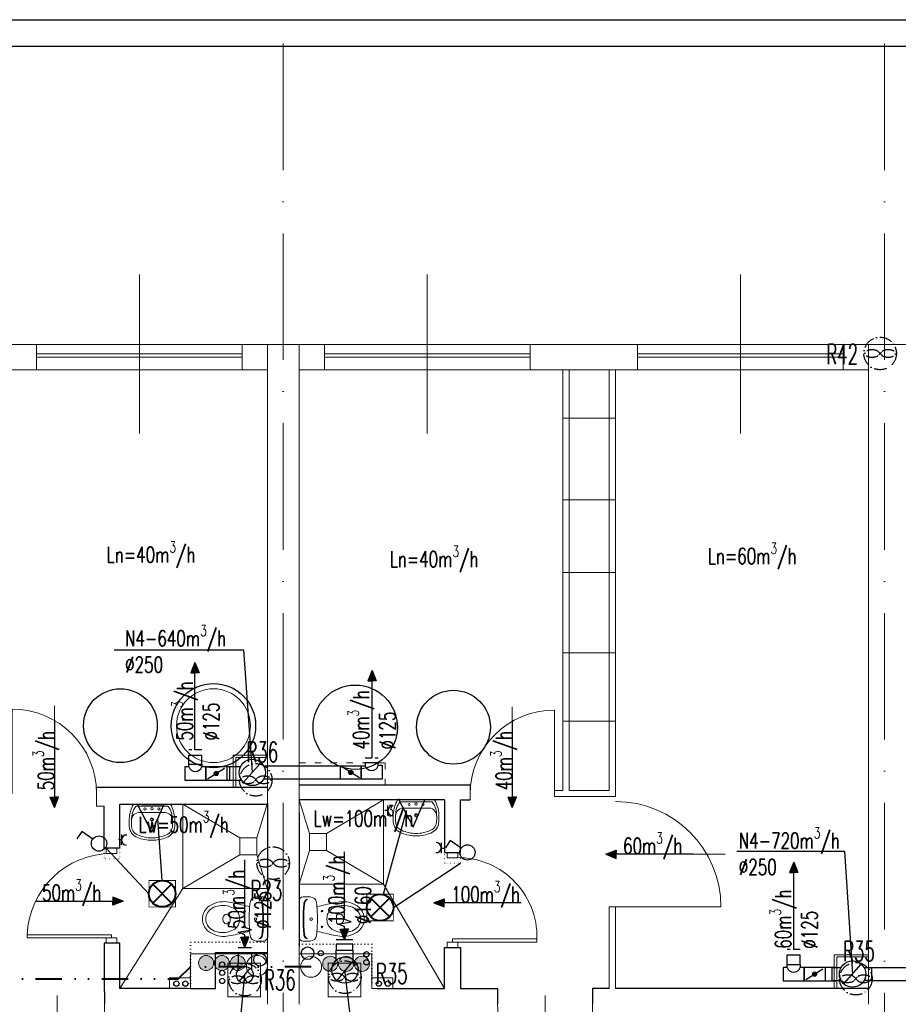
# Model space of a CAD drawing. Header units: millimetres. Extents: x -6513 to 30474, y -6915 to 65597.
# Tile 249 of 256: x 6145 to 6978, y 26250 to 27184. Entities that reach past the tile are written whole.
import ezdxf

# ---------------------------------------------------------------- set-up
doc = ezdxf.new("R2010")
doc.units = ezdxf.units.MM
for name, pattern in [('ACAD_ISO03W100', [30, 12, -18]), ('ACAD_ISO10W100', [18, 12, -3, 0, -3]), ('DASHED', [19.05, 12.7, -6.35]), ('DIVIDE', [1.25, 0.5, -0.25, 0, -0.25, 0, -0.25]), ('DOT', [6.35, 0, -6.35])]:
    doc.linetypes.add(name, pattern=pattern)
doc.layers.get('0').update_dxf_attribs({"color": 8})
for name, color, linetype, lineweight in [('A_cienka', 8, 'Continuous', 5), ('A_linia przekroj', 8, 'Continuous', 25), ('A_osie', 8, 'ACAD_ISO10W100', 5), ('A_przerywana', 8, 'ACAD_ISO03W100', 5), ('A_widok', 8, 'Continuous', 13), ('CH-KS-WEWN-ISTN-PION-NR', 8, 'Continuous', 20), ('CH-KS-WEWN-PION', 8, 'Continuous', 20), ('CH-KS-WEWN-PION-NR', 8, 'Continuous', 25), ('CH-KS-WEWN-PRZEWÓD-NAD-POSADZKĄ-WENTYLACJA', 8, 'DIVIDE', 40), ('CH-W-WEWN-INOX-PION', 8, 'Continuous', 20), ('CH-W-WEWN-INOX-PION-NR', 8, 'Continuous', 25), ('cieńkie', 8, 'Continuous', 9), ('DB-WM-nawiew-opis', 8, 'Continuous', 25), ('DB-WM-nawiew-opis-odnośnik', 8, 'Continuous', 30), ('DB-WM-wywiew-opis', 8, 'Continuous', 25), ('DB-WM-wywiew-opis-odnośnik', 8, 'Continuous', 30), ('DB_WM_nawiew', 8, 'Continuous', 30), ('DB_WM_wywiew', 8, 'Continuous', 30), ('DB_WM_ścianka nowa', 8, 'Continuous', 25), ('E_gniazda wtykowe', 1, 'Continuous', 30), ('E_oświetlenie', 1, 'Continuous', 30), ('E_technologia', 1, 'ACAD_ISO10W100', 30), ('noew ściany archwig', 8, 'Continuous', 9), ('R-TABELKA', 8, 'Continuous', 25), ('snitarne archwig nowe', 8, 'Continuous', 9), ('Stolarka ARCHWIG', 8, 'Continuous', 5), ('widokowe ARCHWIG', 8, 'Continuous', 5), ('wyburzenia', 8, 'DOT', 20), ('Ściany ARCHWIG', 8, 'Continuous', 30)]:
    doc.layers.add(name, color=color, linetype=linetype, lineweight=lineweight)
doc.layers.add('DB_inst_pomocn', color=8, linetype='Continuous')
doc.layers.add('DB_WM_nawiew-opis', color=8, linetype='Continuous')
doc.styles.add('SIMPLEXD', font='SIMPLEX.SHX', dxfattribs={"width": 0.6})
doc.styles.get("Standard").update_dxf_attribs({"font": 'txt.shx', "width": 0.9})

# ---------------------------------------------------------------- blocks, each defined once
blk = doc.blocks.new('drzwi schem')
at = {"color": 252, "ltscale": 10}
blk.add_line((0.5, -0.0928), (0.5, 1.0398), dxfattribs=at)
at = {"color": 252}
blk.add_line((0, 0), (0, 1), dxfattribs=at)
blk.add_arc((0, 0), 1, 0, 90, dxfattribs=at)
blk = doc.blocks.new('klop oli 2')
at = {"layer": 'snitarne archwig nowe', "color": 252}
for p, q in [((3.76, 20.94), (10.5, 20.94)), ((0, 17.18), (0, 0)), ((0, -17.18), (0, 0)), ((3.76, 0), (3.76, 1.04)), ((3.76, 0), (3.76, -1.04)), ((38.87, 4.52), (36.98, 4.52)), ((38.87, -4.52), (36.98, -4.52)), ((3.76, -20.94), (10.5, -20.94))]:
    blk.add_line(p, q, dxfattribs=at)
for centre, radius in [((11.48, 0), 1.27), ((11.48, 0), 1.27), ((21.65, 7.53), 0.706), ((21.65, -7.53), 0.706)]:
    blk.add_circle(centre, radius, dxfattribs=at)
for centre, radius, start, end in [((3.76, 17.18), 3.76, 90, 180), ((8.35, 15.01), 3.76, 90, 173.72811), ((9.02, 15.07), 3.76, 100.24284, 173.78586), ((10.5, 14.92), 6.02, 6.79305, 90), ((144.94, 0), 141.18, 173.72811, 180), ((144.94, 0), 140.52, 173.66945, 180), ((-114.73, 0), 132.14, 0, 6.79305), ((79.96, -215.17), 235.29, 101.57439, 105.54399), ((37.27, 0.66), 10.88, 117.40268, 173.75809), ((43.09, -10.57), 23.53, 101.61952, 117.40268), ((44.77, -39.84), 56.47, 94.3794, 102.29067), ((42.45, -7.44), 20.33, 60.88385, 101.61952), ((41.45, -7.98), 24.47, 51.28687, 92.30283), ((46.59, 0), 11.82, 0, 60.88385), ((46.59, 0), 15.06, 0, 47.56377), ((144.94, 0), 141.18, 180, 186.27189), ((144.94, 0), 140.52, 180, 186.33055), ((-114.73, 0), 132.14, 353.20695, 0), ((43.29, 0), 16.94, 173.75809, 180), ((43.29, 0), 16.94, 180, 186.24191), ((63.62, 0), 28.24, 173.35084, 180), ((63.62, 0), 28.24, 180, 186.64916), ((36.98, 3.11), 1.41, 90, 173.35084), ((38.87, 1.69), 2.82, 36.8699, 90), ((36.61, 0), 5.65, 0, 36.8699), ((36.61, 0), 5.65, 323.1301, 0), ((46.59, 0), 11.82, 299.11615, 0), ((46.59, 0), 15.06, 312.43623, 0), ((37.27, -0.66), 10.88, 186.24191, 242.59732), ((36.98, -3.11), 1.41, 186.64916, 270), ((38.87, -1.69), 2.82, 270, 323.1301), ((3.76, -17.18), 3.76, 180, 270), ((8.35, -15.01), 3.76, 186.27189, 270), ((9.02, -15.07), 3.76, 186.21414, 259.75716), ((10.5, -14.92), 6.02, 270, 353.20695), ((79.96, 215.17), 235.29, 254.45601, 258.42561), ((43.09, 10.57), 23.53, 242.59732, 258.38048), ((44.77, 39.84), 56.47, 257.70933, 265.6206), ((42.45, 7.44), 20.33, 258.38048, 299.11615), ((41.45, 7.98), 24.47, 267.69717, 308.71313)]:
    blk.add_arc(centre, radius, start, end, dxfattribs=at)
blk = doc.blocks.new('umywalka oli2')
at = {"layer": 'snitarne archwig nowe', "color": 252}
for p, q in [((20.94, 21.61), (13.75, 21.61)), ((0, 17.55), (0, 0)), ((1.97, 15.36), (1.97, 0)), ((7.88, 0.01), (7.88, 10.82)), ((0, 0), (0, -17.55)), ((1.97, 0), (1.97, -15.36)), ((7.88, -10.8), (7.88, 0.01)), ((13.75, -21.61), (20.94, -21.61))]:
    blk.add_line(p, q, dxfattribs=at)
for centre, radius in [((4.1, 0.01), 1.11), ((4.5, 6.61), 0.994), ((14.5, 0.01), 1.48), ((14.5, 0.01), 0.946), ((4.5, -6.61), 0.994)]:
    blk.add_circle(centre, radius, dxfattribs=at)
for centre, radius, start, end in [((15.57, -9.87), 31.53, 93.3155, 119.59315), ((14.19, -1.15), 20.54, 88.58475, 126.50084), ((15.27, 11.96), 7.48, 91.70233, 188.82916), ((17.34, -1.9), 21.45, 82.90633, 97.09367), ((20.43, 10.2), 9.2, 23.19859, 92.74682), ((20.18, 9.48), 12.16, 20.9395, 86.42872), ((-1.18, -0.01), 33.1, 360, 24.69875), ((-3.23, -0.01), 37.42, 360, 21.68962), ((-1.18, 0.01), 33.1, 335.30125, 0), ((-3.23, 0.01), 37.42, 338.31038, 0), ((15.57, 9.87), 31.53, 240.40685, 266.6845), ((14.19, 1.15), 20.54, 233.49916, 271.41525), ((15.27, -11.95), 7.48, 171.17084, 268.29767), ((20.43, -10.2), 9.2, 267.25318, 336.80141), ((20.18, -9.48), 12.16, 273.57128, 339.0605), ((17.34, 1.9), 21.45, 262.90633, 277.09367)]:
    blk.add_arc(centre, radius, start, end, dxfattribs=at)
blk = doc.blocks.new('A$C2355049C')
at = {"layer": 'DB-WM-nawiew-opis-odnośnik'}
h = blk.add_hatch(color=256, dxfattribs=at)
h.paths.add_polyline_path([(0, -9.82), (3.94, -9.82), (0, 0)])
h.paths.add_polyline_path([(0, 0), (-3.94, -9.82), (0, -9.82)])
at = {"layer": 'DB-WM-nawiew-opis-odnośnik', "flags": 128}
for points in [[(0, 0), (-3.94, -9.82), (0, -9.82)], [(0, -82.94), (0, 0)], [(0, 0), (3.94, -9.82), (0, -9.82)]]:
    blk.add_lwpolyline(points, dxfattribs=at)
blk = doc.blocks.new('A$C620C4C60')
at = {"layer": 'DB-WM-wywiew-opis-odnośnik'}
h = blk.add_hatch(color=256, dxfattribs=at)
h.paths.add_polyline_path([(0, 0), (9.82, 3.94), (9.82, 0)])
h.paths.add_polyline_path([(9.82, 0), (9.82, -3.94), (0, 0)])
at = {"layer": 'DB-WM-wywiew-opis-odnośnik', "flags": 128}
for points in [[(0, 0), (9.82, 3.94), (9.82, 0)], [(0, 0), (12.06, 0)], [(0, 0), (9.82, -3.94), (9.82, 0)], [(12.06, 0), (14.37, -6.46), (16.61, 6.4), (18.93, 0)], [(18.93, 0), (82.94, 0)]]:
    blk.add_lwpolyline(points, dxfattribs=at)
blk = doc.blocks.new('gw1')
at = {"layer": 'E_gniazda wtykowe'}
for p, q in [((99083.8, 55839.3), (99080.1, 55839.3)), ((99083.8, 55833.1), (99083.8, 55845.4))]:
    blk.add_line(p, q, dxfattribs=at)
blk.add_arc((99089.8, 55839), 6.04, 87.7958, 267.7958, dxfattribs=at)
blk = doc.blocks.new('raster')
at = {"layer": 'E_oświetlenie', "lineweight": 40}
for p, q in [((-21.2, 21.2), (21.2, -21.2)), ((21.2, 21.2), (-21.2, -21.2))]:
    blk.add_line(p, q, dxfattribs=at)
at = {"layer": 'E_oświetlenie', "const_width": 2}
blk.add_lwpolyline([(-30, -30), (30, -30), (30, 30), (-30, 30)], close=True, dxfattribs=at)
at = {"layer": 'E_oświetlenie', "lineweight": 40}
blk.add_circle((0, 0), 30, dxfattribs=at)

msp = doc.modelspace()

# ---------------------------------------------------------------- hatches: boundary and pattern name
at = {"layer": 'CH-W-WEWN-INOX-PION'}
h = msp.add_hatch(color=256, dxfattribs=at)
h.paths.add_polyline_path([(6321.245, 26296.411, -0.4180634), (6328.516, 26289.235, -0.4180634), (6321.245, 26282.06)])
h.paths.add_polyline_path([(6321.245, 26282.06, -0.4103742), (6314.163, 26289.235, -0.4103742), (6321.245, 26296.411)])
h = msp.add_hatch(color=256, dxfattribs=at)
h.paths.add_polyline_path([(6336.245, 26296.411, -0.4180634), (6343.516, 26289.235, -0.4180634), (6336.245, 26282.06)])
h.paths.add_polyline_path([(6336.245, 26282.06, -0.4103742), (6329.163, 26289.235, -0.4103742), (6336.245, 26296.411)])
h = msp.add_hatch(color=256, dxfattribs=at)
h.paths.add_polyline_path([(6351.245, 26296.411, -0.4180634), (6358.516, 26289.235, -0.4180634), (6351.245, 26282.06)])
h.paths.add_polyline_path([(6351.245, 26282.06, -0.4103742), (6344.163, 26289.235, -0.4103742), (6351.245, 26296.411)])
h = msp.add_hatch(color=256, dxfattribs=at)
h.paths.add_polyline_path([(6439.176, 26295.62, 0.4180634), (6431.905, 26288.444, 0.4180634), (6439.176, 26281.269)])
h.paths.add_polyline_path([(6439.176, 26281.269, 0.4103742), (6446.258, 26288.444, 0.4103742), (6439.176, 26295.62)])
h = msp.add_hatch(color=256, dxfattribs=at)
h.paths.add_polyline_path([(6454.176, 26295.62, 0.4180634), (6446.905, 26288.444, 0.4180634), (6454.176, 26281.269)])
h.paths.add_polyline_path([(6454.176, 26281.269, 0.4103742), (6461.258, 26288.444, 0.4103742), (6454.176, 26295.62)])
h = msp.add_hatch(color=256, dxfattribs=at)
h.paths.add_polyline_path([(6469.176, 26295.62, 0.4180634), (6461.905, 26288.444, 0.4180634), (6469.176, 26281.269)])
h.paths.add_polyline_path([(6469.176, 26281.269, 0.4103742), (6476.258, 26288.444, 0.4103742), (6469.176, 26295.62)])
at = {"layer": 'DB_WM_nawiew'}
h = msp.add_hatch(color=256, dxfattribs=at)
edge = h.paths.add_edge_path()
edge.add_arc((6330.948, 26469.033), 2, 0, 360)
h = msp.add_hatch(color=256, dxfattribs=at)
edge = h.paths.add_edge_path()
edge.add_arc((6330.948, 26469.033), 2, 0, 360)
h = msp.add_hatch(color=256, dxfattribs=at)
edge = h.paths.add_edge_path()
edge.add_arc((6458.54, 26470.056), 2, 0, 360)
h = msp.add_hatch(color=256, dxfattribs=at)
edge = h.paths.add_edge_path()
edge.add_arc((6458.54, 26470.056), 2, 0, 360)
h = msp.add_hatch(color=256, dxfattribs=at)
edge = h.paths.add_edge_path()
edge.add_arc((6898.402, 26278.686), 2, 0, 360)

# ---------------------------------------------------------------- linework, layer by layer
at = {"layer": 'A_cienka', "ltscale": 10}
for p, q in [((6258.054, 26791.663), (6258.054, 26942.46)), ((6531.054, 26791.663), (6531.054, 26942.46)), ((6828.054, 26791.663), (6828.054, 26942.46))]:
    msp.add_line(p, q, dxfattribs=at)
at = {"layer": 'A_cienka'}
for p, q in [((5269.554, 26876.062), (7544.554, 26876.062)), ((6160.554, 26867.062), (6355.554, 26867.062)), ((6628.554, 26867.062), (6433.554, 26867.062)), ((6730.554, 26867.062), (6925.554, 26867.062)), ((6160.554, 26864.062), (6355.554, 26864.062)), ((6628.554, 26864.062), (6433.554, 26864.062)), ((6730.554, 26864.062), (6925.554, 26864.062)), ((5839.554, 26852.062), (6379.554, 26852.062)), ((6409.554, 26852.062), (6949.554, 26852.062)), ((6709.554, 26806.183), (6659.554, 26806.183)), ((6709.554, 26728.693), (6659.554, 26728.693)), ((6709.554, 26659.657), (6659.554, 26659.657)), ((6709.554, 26583.576), (6659.554, 26583.576)), ((6709.554, 26518.766), (6659.554, 26518.766))]:
    msp.add_line(p, q, dxfattribs=at)
at = {"layer": 'A_linia przekroj'}
for p, q in [((6225.106, 26262.062), (6225.106, 26250.062)), ((6703.554, 26265.062), (6687.768, 26265.062)), ((6687.768, 26265.062), (6687.768, 26250.062)), ((6949.554, 26265.062), (6709.554, 26265.062)), ((6597.768, 26256.062), (6597.768, 26250.062))]:
    msp.add_line(p, q, dxfattribs=at)
at = {"layer": 'A_osie', "ltscale": 10}
for p, q in [((6394.554, 25420.619), (6394.554, 27172.678)), ((6394.554, 25420.619), (6394.554, 27172.678)), ((6394.554, 25420.619), (6394.554, 27172.678)), ((6964.554, 25420.619), (6964.554, 27172.678)), ((6964.554, 25420.619), (6964.554, 27172.678)), ((6964.554, 25420.619), (6964.554, 27172.678))]:
    msp.add_line(p, q, dxfattribs=at)
at = {"layer": 'A_przerywana', "linetype": 'ByBlock'}
for p, q in [((6379.554, 26486.349), (6347.054, 26486.349)), ((6347.054, 26486.349), (6347.054, 26456.062)), ((6379.554, 26486.349), (6347.054, 26486.349)), ((6347.054, 26486.349), (6347.054, 26456.062)), ((6379.554, 26484.26), (6349.554, 26484.26)), ((6349.554, 26484.26), (6349.554, 26456.062)), ((6379.554, 26484.26), (6349.554, 26484.26)), ((6349.554, 26484.26), (6349.554, 26456.062)), ((6949.554, 26297.062), (6917.054, 26297.062)), ((6917.054, 26297.062), (6917.054, 26265.062)), ((6949.554, 26295.062), (6919.554, 26295.062)), ((6919.554, 26295.062), (6919.554, 26265.062))]:
    msp.add_line(p, q, dxfattribs=at)
at = {"layer": 'A_przerywana', "ltscale": 0.5}
for p, q in [((6409.554, 26479.056), (6491.195, 26479.056)), ((6491.195, 26479.056), (6491.195, 26458.062))]:
    msp.add_line(p, q, dxfattribs=at)
at = {"layer": 'A_widok', "ltscale": 5}
for p, q in [((6379.554, 26250.062), (6379.554, 26876.062)), ((6409.554, 26250.062), (6409.554, 26876.062)), ((6949.554, 26876.062), (6979.554, 26876.062)), ((6659.554, 26852.062), (6659.554, 26453.062)), ((6665.554, 26852.062), (6665.554, 26453.062)), ((6703.554, 26852.062), (6703.554, 26453.062)), ((6709.554, 26852.062), (6709.554, 26447.062)), ((6949.554, 26250.062), (6949.554, 26852.062)), ((6217.46, 26438.062), (6217.46, 26456.062)), ((6571.647, 26444.062), (6571.647, 26458.062)), ((6659.554, 26453.062), (6651.647, 26453.062)), ((6651.647, 26447.062), (6651.647, 26453.062)), ((6709.554, 26447.062), (6651.647, 26447.062)), ((6703.554, 26453.062), (6665.554, 26453.062)), ((6217.46, 26438.062), (6224.554, 26438.062)), ((6703.554, 26265.062), (6703.554, 26342.478)), ((6703.554, 26342.478), (6709.554, 26342.478)), ((6709.554, 26265.062), (6709.554, 26342.478))]:
    msp.add_line(p, q, dxfattribs=at)
for points in [[(6058.554, 26876.062), (6160.554, 26876.062), (6160.554, 26852.062), (6058.554, 26852.062)], [(6379.554, 26852.062), (6355.554, 26852.062), (6355.554, 26876.062), (6379.554, 26876.062)], [(6409.554, 26852.062), (6433.554, 26852.062), (6433.554, 26876.062), (6409.554, 26876.062)], [(6730.554, 26876.062), (6628.554, 26876.062), (6628.554, 26852.062), (6730.554, 26852.062)], [(6949.554, 26852.062), (6925.554, 26852.062), (6925.554, 26876.062), (6949.554, 26876.062)]]:
    msp.add_lwpolyline(points, close=True, dxfattribs=at)
at = {"layer": 'CH-KS-WEWN-ISTN-PION-NR', "extrusion": (-1.29885e-05, -7.54363e-06, 1)}
msp.add_circle((6328.323, 26514.401, -0.282), 35, dxfattribs=at)
at = {"layer": 'CH-KS-WEWN-PION', "extrusion": (-1.29885e-05, 7.54363e-06, 1)}
for centre in [(6369.483, 26286.475, 0.116), (6420.938, 26285.683, 0.115)]:
    msp.add_circle(centre, 9.967, dxfattribs=at)
at = {"layer": 'CH-KS-WEWN-PION-NR', "extrusion": (-1.29885e-05, -7.54363e-06, 1)}
for centre in [(6328.323, 26514.401, -0.282), (6462.78, 26512.949, -0.284)]:
    msp.add_circle(centre, 40, dxfattribs=at)
at = {"layer": 'CH-KS-WEWN-PRZEWÓD-NAD-POSADZKĄ-WENTYLACJA', "ltscale": 50}
for p, q in [((6295.011, 26274.257), (6306.438, 26285.683)), ((6420.938, 26285.683), (6306.438, 26285.683)), ((5595.406, 26274.257), (6295.011, 26274.257))]:
    msp.add_line(p, q, dxfattribs=at)
at = {"layer": 'CH-W-WEWN-INOX-PION'}
for centre in [(6321.34, 26289.235), (6336.34, 26289.235), (6351.34, 26289.235), (6439.082, 26288.444), (6454.082, 26288.444), (6469.082, 26288.444)]:
    msp.add_circle(centre, 7.176, dxfattribs=at)
at = {"layer": 'CH-W-WEWN-INOX-PION-NR', "ltscale": 10, "extrusion": (-1.29885e-05, -7.54363e-06, 1)}
for centre in [(6240.108, 26514.401, -0.281), (6555.898, 26512.949, -0.285)]:
    msp.add_circle(centre, 35, dxfattribs=at)
at = {"layer": 'cieńkie'}
for p, q in [((6342.063, 26289.062), (6342.063, 26275.062)), ((6342.063, 26257.062), (6342.063, 26289.062)), ((6342.063, 26289.062), (6373.063, 26289.062)), ((6373.063, 26289.062), (6373.063, 26257.062)), ((6437.054, 26289.062), (6437.054, 26257.062)), ((6468.054, 26289.062), (6437.054, 26289.062)), ((6454.054, 26289.062), (6468.054, 26289.062)), ((6468.054, 26289.062), (6468.054, 26275.062)), ((6468.054, 26257.062), (6468.054, 26289.062)), ((6373.063, 26286.562), (6373.063, 26259.562)), ((6437.054, 26286.562), (6437.054, 26259.562)), ((6342.063, 26271.062), (6342.063, 26257.062)), ((6468.054, 26271.062), (6468.054, 26257.062)), ((6373.063, 26257.062), (6342.063, 26257.062)), ((6437.054, 26257.062), (6468.054, 26257.062)), ((6468.054, 26257.062), (6454.054, 26257.062))]:
    msp.add_line(p, q, dxfattribs=at)
at = {"layer": 'DB-WM-nawiew-opis'}
for points in [[(6234.316, 26586.364), (6356.705, 26586.364), (6365.093, 26469.945)], [(6824.743, 26395.364), (6926.705, 26395.364), (6934.386, 26278.732)]]:
    msp.add_lwpolyline(points, dxfattribs=at)
at = {"layer": 'DB-WM-wywiew-opis'}
for points in [[(6231.885, 26211.249), (6351.722, 26211.249), (6358.063, 26278.057)], [(6573.28, 26211.249), (6461.579, 26211.249), (6453.054, 26282.553)]]:
    msp.add_lwpolyline(points, dxfattribs=at)
at = {"layer": 'DB_inst_pomocn'}
for centre, radius in [((6372.551, 26292.352), 6), ((6417.568, 26298.558), 6), ((6430.139, 26298.531), 2.5), ((6473.359, 26297.551), 2.5), ((6336.552, 26287.85), 2.5), ((6473.385, 26289.906), 2.5), ((6336.526, 26279.874), 2.5), ((6336.552, 26272.229), 2.5)]:
    msp.add_circle(centre, radius, dxfattribs=at)
at = {"layer": 'DB_WM_nawiew', "linetype": 'DASHED', "ltscale": 0.5}
for points in [[(6317.348, 26491.344), (6304.848, 26491.344)], [(6317.348, 26491.344), (6304.848, 26491.344)], [(6472.14, 26483.912), (6484.64, 26483.912)], [(6472.14, 26483.912), (6484.64, 26483.912)], [(6884.802, 26302.086), (6872.302, 26302.086)]]:
    msp.add_lwpolyline(points, dxfattribs=at)
at = {"layer": 'DB_WM_nawiew'}
for points in [[(6304.848, 26478.033), (6304.848, 26486.344)], [(6304.848, 26478.033), (6304.848, 26486.344)], [(6304.848, 26486.344), (6317.348, 26486.344)], [(6317.348, 26478.033), (6317.348, 26486.344)], [(6317.348, 26478.033), (6317.348, 26486.344)], [(6301.248, 26462.783), (6320.948, 26462.783), (6320.948, 26475.283), (6317.348, 26475.283)], [(6304.848, 26475.283), (6301.248, 26475.283), (6301.248, 26462.783)], [(6301.248, 26462.783), (6320.948, 26462.783), (6320.948, 26475.283), (6317.348, 26475.283)], [(6304.848, 26475.283), (6301.248, 26475.283), (6301.248, 26462.783)], [(6304.848, 26475.283), (6304.848, 26478.033), (6317.348, 26478.033), (6317.348, 26475.283)], [(6304.848, 26475.283), (6304.848, 26478.033), (6317.348, 26478.033), (6317.348, 26475.283)], [(6340.948, 26475.283), (6320.948, 26475.283), (6320.948, 26462.783), (6348.954, 26462.783)], [(6340.948, 26475.283), (6320.948, 26475.283), (6320.948, 26462.783), (6348.954, 26462.783)], [(6322.719, 26463.89), (6338.84, 26473.965)], [(6322.719, 26463.89), (6338.84, 26473.965)], [(6350.948, 26475.283), (6340.948, 26475.283), (6340.948, 26462.783), (6350.948, 26462.783)], [(6350.948, 26475.283), (6340.948, 26475.283), (6340.948, 26462.783), (6350.948, 26462.783)], [(6353.123, 26475.283), (6343.448, 26475.283), (6343.448, 26462.783), (6353.123, 26462.783)], [(6353.82, 26475.283), (6343.448, 26475.283), (6343.448, 26462.783), (6354.962, 26462.783)], [(6356.859, 26460.668), (6373.454, 26479.365)], [(6375.959, 26476.306), (6448.54, 26476.306), (6448.54, 26463.806), (6376.004, 26463.806)], [(6448.54, 26476.306), (6468.54, 26476.306), (6468.54, 26463.806), (6440.534, 26463.806)], [(6448.54, 26476.306), (6468.54, 26476.306), (6468.54, 26463.806), (6440.534, 26463.806)], [(6466.769, 26464.913), (6450.648, 26474.988)], [(6466.769, 26464.913), (6450.648, 26474.988)], [(6488.24, 26463.806), (6468.54, 26463.806), (6468.54, 26476.306), (6472.14, 26476.306)], [(6488.24, 26463.806), (6468.54, 26463.806), (6468.54, 26476.306), (6472.14, 26476.306)], [(6484.64, 26476.306), (6484.64, 26479.056), (6472.14, 26479.056), (6472.14, 26476.306)], [(6484.64, 26476.306), (6484.64, 26479.056), (6472.14, 26479.056), (6472.14, 26476.306)], [(6484.64, 26477.001), (6488.24, 26477.001), (6488.24, 26464.501)], [(6484.64, 26477.001), (6488.24, 26477.001), (6488.24, 26463.806)], [(6872.302, 26287.686), (6872.302, 26297.139)], [(6872.302, 26297.139), (6884.802, 26297.139)], [(6884.802, 26287.686), (6884.802, 26297.139)], [(6872.302, 26284.936), (6872.302, 26287.686), (6884.802, 26287.686), (6884.802, 26284.936)], [(6926.088, 26269.383), (6942.683, 26288.081)], [(6868.702, 26272.436), (6888.402, 26272.436), (6888.402, 26284.936), (6884.802, 26284.936)], [(6872.302, 26284.936), (6868.702, 26284.936), (6868.702, 26272.436)], [(6908.402, 26284.936), (6888.402, 26284.936), (6888.402, 26272.436), (6908.402, 26272.436)], [(6890.173, 26273.543), (6906.295, 26283.619)], [(6918.402, 26284.936), (6908.402, 26284.936), (6908.402, 26272.436), (6918.402, 26272.436)], [(6923.596, 26272.437), (6914.902, 26272.437), (6914.902, 26284.937), (6923.596, 26284.937)], [(6945.15, 26285.087), (6952.357, 26285.087), (6952.357, 26272.587), (6945.271, 26272.587)], [(6948.857, 26285.087), (7010.068, 26285.087)], [(6948.857, 26272.587), (7010.068, 26272.587)]]:
    msp.add_lwpolyline(points, dxfattribs=at)
at = {"layer": 'DB_WM_nawiew', "color": 1}
for centre in [(6365.156, 26470.017), (6934.386, 26278.732)]:
    msp.add_circle(centre, 12.5, dxfattribs=at)
at = {"layer": 'DB_WM_nawiew'}
for centre in [(6330.948, 26469.033), (6330.948, 26469.033), (6458.54, 26470.056), (6458.54, 26470.056), (6898.402, 26278.686)]:
    msp.add_circle(centre, 2, dxfattribs=at)
for centre in [(6311.098, 26477.513), (6311.098, 26477.513), (6478.39, 26478.536), (6478.39, 26478.536), (6878.552, 26287.166)]:
    msp.add_arc(centre, 6.636, 199.636833, 340.363167, dxfattribs=at)
at = {"layer": 'DB_WM_wywiew'}
for points in [[(6444.581, 26311.674), (6460.581, 26311.674)], [(6460.581, 26301.33), (6460.581, 26307.031), (6444.581, 26307.031), (6444.581, 26301.33)], [(6351.83, 26304.062), (6364.344, 26304.062)], [(6351.83, 26299.062), (6364.344, 26299.062)], [(6351.83, 26299.062), (6351.83, 26289.062)], [(6364.344, 26299.062), (6364.344, 26289.062)], [(6444.581, 26291.744), (6444.581, 26301.33), (6460.581, 26301.33), (6460.581, 26292.532)], [(6351.83, 26283.068), (6351.83, 26289.062), (6364.344, 26289.062), (6364.344, 26283.009)], [(6445.53, 26272.546), (6461.397, 26291.861)], [(6352.987, 26271.878), (6363.14, 26284.237)]]:
    msp.add_lwpolyline(points, dxfattribs=at)
at = {"layer": 'DB_WM_wywiew', "color": 1}
for centre, radius in [((6453.054, 26282.553), 12.5), ((6358.063, 26278.057), 7.998)]:
    msp.add_circle(centre, radius, dxfattribs=at)
at = {"layer": 'DB_WM_ścianka nowa', "linetype": 'Continuous'}
for points in [[(6330.258, 26299.062), (6379.554, 26299.062)], [(6330.258, 26265.062), (6330.258, 26299.062)], [(6306.554, 26265.062), (6330.258, 26265.062)]]:
    msp.add_lwpolyline(points, dxfattribs=at)
at = {"layer": 'E_oświetlenie'}
for p, q in [((6269.965, 26413.525), (6256.425, 26439.577)), ((6281.208, 26439.222), (6256.425, 26439.577)), ((6269.965, 26413.525), (6281.208, 26439.222)), ((6517.664, 26418.435), (6504.124, 26444.488)), ((6528.907, 26444.132), (6504.124, 26444.488)), ((6517.664, 26418.435), (6528.907, 26444.132)), ((6489.634, 26354.464), (6510.894, 26431.462)), ((6279.757, 26367.591), (6275.586, 26426.373)), ((6203.588, 26413.88), (6198.887, 26407.104)), ((6213.88, 26406.74), (6203.588, 26413.88)), ((6552.916, 26405.421), (6548.214, 26398.645)), ((6563.208, 26398.281), (6552.916, 26405.421)), ((6267.157, 26354.991), (6226.743, 26398.062)), ((6498.938, 26341.864), (6562.554, 26384.062))]:
    msp.add_line(p, q, dxfattribs=at)
at = {"layer": 'E_oświetlenie', "const_width": 1.05}
for points in [[(6256.425, 26439.577), (6269.965, 26413.525), (6281.208, 26439.222)], [(6504.124, 26444.488), (6517.664, 26418.435), (6528.907, 26444.132)]]:
    msp.add_lwpolyline(points, close=True, dxfattribs=at)
at = {"layer": 'E_oświetlenie'}
for centre in [(6219.838, 26402.606), (6569.166, 26394.147)]:
    msp.add_circle(centre, 7.252, dxfattribs=at)
at = {"layer": 'E_technologia'}
for p, q in [((6959.297, 26868.93), (6961.701, 26866.151)), ((6961.701, 26868.93), (6959.297, 26866.151)), ((6367.236, 26464.475), (6369.64, 26461.696)), ((6369.64, 26464.475), (6367.236, 26461.696)), ((6383.716, 26385.425), (6386.121, 26382.645)), ((6386.121, 26385.425), (6383.716, 26382.645)), ((6357.039, 26274.783), (6359.444, 26272.004)), ((6359.444, 26274.783), (6357.039, 26272.004)), ((6451.633, 26277.193), (6454.037, 26274.414)), ((6454.037, 26277.193), (6451.633, 26274.414)), ((6936.294, 26275.717), (6938.699, 26272.938)), ((6938.699, 26275.717), (6936.294, 26272.938))]:
    msp.add_line(p, q, dxfattribs=at)
for centre in [(6960.499, 26867.541), (6368.438, 26463.085), (6384.918, 26384.035), (6358.241, 26273.393), (6452.835, 26275.804), (6937.497, 26274.327)]:
    msp.add_circle(centre, 15.427, dxfattribs=at)
for centre, start_param, end_param in [((6952.872, 26867.541), 3.5498657, 9.0165049), ((6968.126, 26867.541), 0.408273, 5.8749123), ((6360.811, 26463.085), 3.5498657, 9.0165049), ((6376.065, 26463.085), 0.408273, 5.8749123), ((6377.291, 26384.035), 3.5498657, 9.0165049), ((6392.545, 26384.035), 0.408273, 5.8749123), ((6445.208, 26275.804), 3.5498657, 9.0165049), ((6460.462, 26275.804), 0.408273, 5.8749123), ((6929.87, 26274.327), 3.5498657, 9.0165049), ((6945.124, 26274.327), 0.408273, 5.8749123), ((6350.614, 26273.393), 3.5498657, 9.0165049), ((6365.868, 26273.393), 0.408273, 5.8749123)]:
    msp.add_ellipse(centre, major_axis=(-7, 0), ratio=0.5, start_param=start_param, end_param=end_param, dxfattribs=at)
at = {"layer": 'noew ściany archwig'}
for p, q in [((6306.554, 26297.905), (6379.554, 26297.905)), ((6306.554, 26265.062), (6306.554, 26297.905)), ((6310.554, 26297.905), (6379.554, 26297.905)), ((6409.554, 26297.905), (6478.554, 26297.905)), ((6478.554, 26265.062), (6478.554, 26297.905))]:
    msp.add_line(p, q, dxfattribs=at)
at = {"layer": 'R-TABELKA'}
for p, q in [((-3136.084, 27184.217), (8327.828, 27184.217)), ((-3011.084, 27159.217), (8302.828, 27159.217))]:
    msp.add_line(p, q, dxfattribs=at)
at = {"layer": 'snitarne archwig nowe'}
for p, q in [((6489.554, 26364.062), (6547.554, 26265.062)), ((6299.397, 26359.905), (6239.554, 26265.062))]:
    msp.add_line(p, q, dxfattribs=at)
for points in [[(6299.397, 26440.062), (6299.397, 26359.905), (6379.554, 26359.905)], [(6353.397, 26407.905), (6299.397, 26439.905)], [(6369.397, 26407.905), (6379.397, 26439.905)], [(6409.397, 26364.062), (6489.554, 26364.062), (6489.554, 26444.218)], [(6419.554, 26412.062), (6409.554, 26444.062)], [(6435.554, 26412.062), (6489.554, 26444.062)], [(6353.397, 26391.905), (6299.397, 26359.905)], [(6369.397, 26391.905), (6379.397, 26359.905)], [(6419.554, 26396.062), (6409.554, 26364.062)], [(6435.554, 26396.062), (6489.554, 26364.062)]]:
    msp.add_lwpolyline(points, dxfattribs=at)
for points in [[(6419.554, 26396.062), (6435.554, 26396.062), (6435.554, 26412.062), (6419.554, 26412.062)], [(6369.397, 26407.905), (6353.397, 26407.905), (6353.397, 26391.905), (6369.397, 26391.905)]]:
    msp.add_lwpolyline(points, close=True, dxfattribs=at)
at = {"layer": 'Stolarka ARCHWIG'}
for p, q in [((6151.743, 26313.062), (6151.743, 26316.062)), ((6151.743, 26316.062), (6231.743, 26316.062)), ((6151.743, 26316.062), (6151.743, 26313.062)), ((6231.743, 26316.062), (6231.743, 26313.062)), ((6231.743, 26313.062), (6151.743, 26313.062)), ((6635.054, 26312.062), (6555.054, 26312.062)), ((6555.054, 26312.062), (6555.054, 26309.062)), ((6555.054, 26309.062), (6635.054, 26309.062)), ((6635.054, 26309.062), (6635.054, 26312.062))]:
    msp.add_line(p, q, dxfattribs=at)
for points in [[(6231.743, 26393.062), (6226.743, 26393.062), (6226.743, 26398.062), (6236.743, 26398.062), (6236.743, 26393.062), (6229.243, 26393.062)], [(6555.054, 26389.062), (6560.054, 26389.062), (6560.054, 26394.062), (6550.054, 26394.062), (6550.054, 26389.062), (6557.554, 26389.062)], [(6555.054, 26389.062), (6560.054, 26389.062), (6560.054, 26394.062), (6550.054, 26394.062), (6550.054, 26389.062), (6557.554, 26389.062)], [(6231.743, 26308.062), (6226.743, 26308.062), (6226.743, 26313.062), (6236.743, 26313.062), (6236.743, 26308.062), (6229.243, 26308.062)], [(6555.054, 26304.062), (6560.054, 26304.062), (6560.054, 26309.062), (6550.054, 26309.062), (6550.054, 26304.062), (6557.554, 26304.062)]]:
    msp.add_lwpolyline(points, dxfattribs=at)
for centre, radius, start, end in [((6231.642, 26313.108), 79.953, 89.92751, 177.883109), ((6560.131, 26314.279), 74.955, 358.305166, 93.884215)]:
    msp.add_arc(centre, radius, start, end, dxfattribs=at)
at = {"layer": 'widokowe ARCHWIG'}
for p, q in [((6306.554, 26275.062), (6286.554, 26275.062)), ((6286.554, 26275.062), (6286.554, 26265.062)), ((6306.554, 26265.062), (6306.554, 26275.062)), ((6498.554, 26275.062), (6478.554, 26275.062)), ((6478.554, 26275.062), (6478.554, 26265.062)), ((6498.554, 26265.062), (6498.554, 26275.062)), ((6286.554, 26265.062), (6306.554, 26265.062)), ((6478.554, 26265.062), (6498.554, 26265.062))]:
    msp.add_line(p, q, dxfattribs=at)
at = {"layer": 'wyburzenia', "ltscale": 0.5}
for p, q in [((6379.554, 26309.062), (6306.554, 26309.062)), ((6306.554, 26309.062), (6306.554, 26265.062)), ((6409.554, 26307.062), (6478.554, 26307.062)), ((6478.554, 26307.062), (6478.554, 26265.062))]:
    msp.add_line(p, q, dxfattribs=at)
at = {"layer": 'wyburzenia', "ltscale": 0.2}
for points in [[(6224.554, 26398.062), (6239.554, 26398.062), (6239.554, 26388.062), (6224.554, 26388.062)], [(6547.554, 26394.062), (6562.554, 26394.062), (6562.554, 26384.062), (6547.554, 26384.062)]]:
    msp.add_lwpolyline(points, close=True, dxfattribs=at)
at = {"layer": 'Ściany ARCHWIG'}
for p, q in [((6217.46, 26456.062), (6379.554, 26456.062)), ((6571.647, 26458.062), (6409.554, 26458.062)), ((6224.554, 26398.062), (6224.554, 26438.062)), ((6239.554, 26440.062), (6379.554, 26440.062)), ((6239.554, 26398.062), (6239.554, 26440.062)), ((6379.554, 26441.062), (6379.554, 26313.062)), ((6547.554, 26444.062), (6409.554, 26444.062)), ((6547.554, 26444.062), (6547.554, 26394.062)), ((6562.554, 26444.062), (6571.647, 26444.062)), ((6562.554, 26394.062), (6562.554, 26444.062)), ((6409.554, 26432.062), (6409.554, 26305.062)), ((6239.554, 26398.062), (6224.554, 26398.062)), ((6547.554, 26394.062), (6562.554, 26394.062)), ((6547.554, 26394.062), (6562.554, 26394.062)), ((6239.554, 26308.062), (6224.554, 26308.062)), ((6224.554, 26308.062), (6224.554, 26262.062)), ((6239.554, 26265.062), (6239.554, 26308.062)), ((6547.554, 26265.062), (6547.554, 26304.062)), ((6547.554, 26304.062), (6562.554, 26304.062)), ((6562.554, 26304.062), (6562.554, 26265.062)), ((6303.554, 26265.062), (6239.554, 26265.062)), ((6483.554, 26265.062), (6547.554, 26265.062)), ((6483.554, 26265.062), (6547.554, 26265.062)), ((6562.554, 26265.062), (6597.768, 26265.062)), ((6597.768, 26265.062), (6597.768, 26250.062))]:
    msp.add_line(p, q, dxfattribs=at)
for centre in [(6293.206, 26269.725), (6301.723, 26269.725), (6485.206, 26269.725), (6493.723, 26269.725)]:
    msp.add_circle(centre, 2.5, dxfattribs=at)

# ---------------------------------------------------------------- block references
at = {"layer": 'A_cienka', "yscale": 80, "zscale": 80}
for p, xscale in [((6137.46, 26450.062), 80), ((6651.647, 26449.219), -80)]:
    msp.add_blockref('drzwi schem', p, dxfattribs=dict(at, xscale=xscale))
at = {"layer": 'A_cienka', "xscale": -100, "yscale": 100, "zscale": 100, "rotation": 270}
msp.add_blockref('drzwi schem', (6709.554, 26342.478), dxfattribs=at)
at = {"layer": 'A_widok', "ltscale": 5, "xscale": 90, "yscale": 90, "zscale": 90, "rotation": 179.9999999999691}
for p in [(6225.106, 26250.062), (6687.768, 26250.062)]:
    msp.add_blockref('drzwi schem', p, dxfattribs=at)
at = {"layer": 'DB_WM_nawiew', "xscale": -1}
for p in [(6310.793, 26574.279), (6310.793, 26574.279), (6878.552, 26385.021)]:
    msp.add_blockref('A$C2355049C', p, dxfattribs=at)
at = {"layer": 'DB_WM_nawiew'}
msp.add_blockref('A$C2355049C', (6478.695, 26566.848), dxfattribs=at)
msp.add_blockref('A$C2355049C', (6478.695, 26566.848), dxfattribs=at)
for p, rotation in [((6177.46, 26436.639), 180), ((6611.647, 26436.639), 180), ((6700.275, 26392.478), 90), ((6537.333, 26346.343), 90)]:
    msp.add_blockref('A$C2355049C', p, dxfattribs=dict(at, rotation=rotation))
at = {"layer": 'DB_WM_nawiew', "xscale": -1, "rotation": 270}
msp.add_blockref('A$C2355049C', (6242.833, 26347.907), dxfattribs=at)
at = {"layer": 'DB_WM_wywiew', "xscale": -1, "rotation": 270}
for p in [(6452.581, 26311.674), (6358.087, 26304.062)]:
    msp.add_blockref('A$C620C4C60', p, dxfattribs=at)
at = {"layer": 'E_oświetlenie', "zscale": 0.7874999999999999}
for p, xscale, yscale, rotation in [((-72466.306, -15843.947), 0.7875000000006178, 0.7874999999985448, 358.7624398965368), ((-72718.811, -15871.691), 0.7875000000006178, 0.7874999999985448, 358.7624398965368), ((85504.295, 68676.295), 0.7875000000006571, 0.7875000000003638, 178.7624398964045)]:
    msp.add_blockref('gw1', p, dxfattribs=dict(at, xscale=xscale, yscale=yscale, rotation=rotation))
at = {"layer": 'E_oświetlenie', "lineweight": 40, "xscale": 0.4199999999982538, "yscale": 0.4200000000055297, "zscale": 0.4199999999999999, "rotation": 180}
for p in [(6279.757, 26354.991), (6486.338, 26341.864)]:
    msp.add_blockref('raster', p, dxfattribs=at)
at = {"layer": 'noew ściany archwig', "rotation": 270}
for p in [(6270.024, 26439.861), (6520.494, 26444.062)]:
    msp.add_blockref('umywalka oli2', p, dxfattribs=at)
at = {"layer": 'snitarne archwig nowe', "xscale": -1}
msp.add_blockref('klop oli 2', (6379.554, 26330.979), dxfattribs=at)
at = {"layer": 'snitarne archwig nowe'}
msp.add_blockref('klop oli 2', (6409.554, 26330.979), dxfattribs=at)

# ---------------------------------------------------------------- texts
at = {"layer": 'DB-WM-nawiew-opis', "char_height": 15, "width": 37.14159, "attachment_point": 1}
for s, insert in [('\\A1;{\\Fsimplex|c238;\\W0.7;N4-640m\\H0.7x;\\S3^ ;\\H1.4286x;/h\\P%%C250}', (6244.55, 26609.901)), ('\\A1;{\\Fsimplex|c238;\\W0.7;N4-720m\\H0.7x;\\S3^ ;\\H1.4286x;/h\\P%%C250}', (6826.483, 26417.919)), ('\\A1;{\\Fsimplex|c238;\\W0.7;60m\\H0.7x;\\S3^ ;\\H1.4286x;/h}', (6716.77, 26413.009)), ('\\A1;{\\Fsimplex|c238;\\W0.7;50m\\H0.7x;\\S3^ ;\\H1.4286x;/h}', (6165.823, 26368.438)), ('\\A1;{\\Fsimplex|c238;\\W0.7;100m\\H0.7x;\\S3^ ;\\H1.4286x;/h}', (6553.829, 26366.874))]:
    msp.add_mtext(s, dxfattribs=dict(at, insert=insert))
at = {"layer": 'DB-WM-nawiew-opis', "char_height": 15, "width": 37.14159, "attachment_point": 1, "rotation": 90}
for s, insert in [('\\A1;{\\Fsimplex|c238;\\W0.7;50m\\H0.7x;\\S3^ ;\\H1.4286x;/h\\P%%C125}', (6288.517, 26500.229)), ('\\A1;{\\Fsimplex|c238;\\W0.7;40m\\H0.7x;\\S3^ ;\\H1.4286x;/h\\P%%C125}', (6455.736, 26491.774)), ('\\A1;{\\Fsimplex|c238;\\W0.7;50m\\H0.7x;\\S3^ ;\\H1.4286x;/h}', (6156.929, 26453.134)), ('\\A1;{\\Fsimplex|c238;\\W0.7;40m\\H0.7x;\\S3^ ;\\H1.4286x;/h}', (6591.115, 26453.134)), ('\\A1;{\\Fsimplex|c238;\\W0.7;60m\\H0.7x;\\S3^ ;\\H1.4286x;/h\\P%%C125}', (6855.971, 26302.72))]:
    msp.add_mtext(s, dxfattribs=dict(at, insert=insert))
at = {"layer": 'DB-WM-wywiew-opis', "char_height": 15, "width": 37.14159, "attachment_point": 1}
for s, insert in [('\\A1;{\\Fsimplex|c238;\\W0.7;Lw=100m\\H0.7x;\\S3^ ;\\H1.4286x;/h}', (6423.409, 26438.907)), ('\\A1;{\\Fsimplex|c238;\\W0.7;Lw=50m\\H0.7x;\\S3^ ;\\H1.4286x;/h}', (6257.471, 26433.169))]:
    msp.add_mtext(s, dxfattribs=dict(at, insert=insert))
at = {"layer": 'DB-WM-wywiew-opis', "char_height": 15, "width": 37.14159, "attachment_point": 1, "rotation": 90}
for s, insert in [('\\A1;{\\Fsimplex|c238;\\W0.7;100m\\H0.7x;\\S3^ ;\\H1.4286x;/h\\P%%C160}', (6432.604, 26326.078)), ('\\A1;{\\Fsimplex|c238;\\W0.7;50m\\H0.7x;\\S3^ ;\\H1.4286x;/h\\P%%C125}', (6337.613, 26321.533))]:
    msp.add_mtext(s, dxfattribs=dict(at, insert=insert))
at = {"layer": 'DB_WM_nawiew-opis', "char_height": 15, "width": 37.14159, "attachment_point": 1}
for s, insert in [('\\A1;{\\Fsimplex|c238;\\W0.7;Ln=40m\\H0.7x;\\S3^ ;\\H1.4286x;/h}', (6227.129, 26689.245)), ('\\A1;{\\Fsimplex|c238;\\W0.7;Ln=40m\\H0.7x;\\S3^ ;\\H1.4286x;/h}', (6495.522, 26685.002)), ('\\A1;{\\Fsimplex|c238;\\W0.7;Ln=60m\\H0.7x;\\S3^ ;\\H1.4286x;/h}', (6797.129, 26687.891))]:
    msp.add_mtext(s, dxfattribs=dict(at, insert=insert))
at = {"layer": 'E_technologia', "style": 'SIMPLEXD', "width": 0.6}
for s, p in [('R42', (6909.437, 26857.313)), ('R36', (6359.567, 26479.779)), ('R23', (6363.443, 26348.441)), ('R35', (6925.367, 26290.919)), ('R35', (6482.339, 26269.62)), ('R36', (6376.207, 26263.469))]:
    msp.add_text(s, height=19.2, dxfattribs=at).set_placement(p)

doc.saveas('drawing.dxf')
